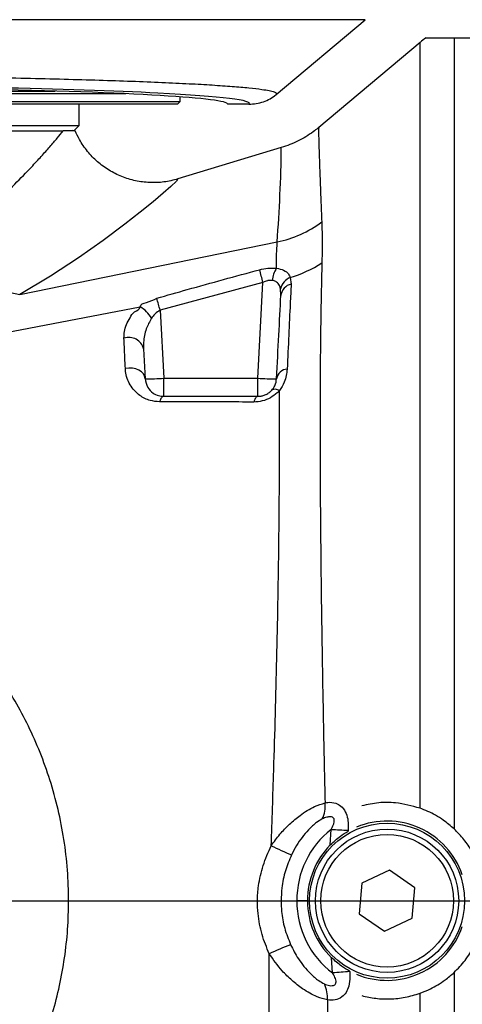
# Model space of a CAD drawing. Extents: x 0 to 16820, y 0 to 11880.
# Tile 78 of 85: x 11017 to 11100, y 6382 to 6568. Entities that reach past the tile are written whole.
import ezdxf

# ---------------------------------------------------------------- set-up
doc = ezdxf.new("R2010")
doc.units = 0
doc.header["$LTSCALE"] = 20
doc.layers.get('0').update_dxf_attribs({"linetype": 'CONTINUOUS'})
doc.styles.add('SLDTEXTSTYLE0', font='TXT', dxfattribs={"width": 0.605})
doc.dimstyles.new('SLDDIMSTYLE0', dxfattribs={"dimtxt": 100, "dimasz": 100, "dimexe": 0, "dimexo": 0.0625, "dimgap": 25, "dimtad": 1, "dimdec": 1, "dimrnd": 1e-09, "dimzin": 12, "dimtxsty": 'SLDTEXTSTYLE0', "dimsah": 1, "dimcen": 0, "dimazin": 3, "dimtfac": 1, "dimtofl": 0, "dimtmove": 0, "dimatfit": 3, "dimtolj": 1, "dimtzin": 12})
doc.dimstyles.new('SLDDIMSTYLE1', dxfattribs={"dimtxt": 100, "dimasz": 100, "dimexe": 0, "dimexo": 0.0625, "dimgap": 25, "dimtad": 1, "dimdec": 4, "dimlfac": 20, "dimzin": 12, "dimtxsty": 'SLDTEXTSTYLE0', "dimsah": 1, "dimcen": 0.09, "dimadec": 1, "dimazin": 3, "dimtfac": 1, "dimtofl": 0, "dimtmove": 0, "dimatfit": 3, "dimtolj": 1, "dimtzin": 12})

# ---------------------------------------------------------------- blocks, each defined once
blk = doc.blocks.new('_D_1')
at = {"color": 7, "linetype": 'CONTINUOUS'}
blk.add_line((11867.49, 8642.4), (8366, 6401.82), dxfattribs=at)
blk.add_solid([(11867.49, 8642.4), (11775.17, 8601.13), (11791.34, 8575.86)], dxfattribs=at)
at = {"color": 7, "linetype": 'CONTINUOUS', "insert": (9875.65, 7520.81), "char_height": 100, "attachment_point": 1, "rotation": 32.6149, "style": 'SLDTEXTSTYLE0'}
blk.add_mtext('R4157', dxfattribs=at)
blk = doc.blocks.new('_D_2')
at = {"color": 7, "linetype": 'CONTINUOUS'}
for p, q in [((4232.76, 7130.62), (3693.35, 7225.73)), ((8406, 6401.82), (13110.72, 6401.82))]:
    blk.add_line(p, q, dxfattribs=at)
blk.add_arc((8366, 6401.82), 4714.73, 0, 170, dxfattribs=at)
for points in [[(3722.9, 7220.52), (3756.05, 7316.05), (3726.56, 7321.58)], [(13080.72, 6401.82), (13094.66, 6501.97), (13064.66, 6501.66)]]:
    blk.add_solid(points, dxfattribs=at)
at = {"color": 7, "linetype": 'CONTINUOUS', "insert": (8646.6, 11239.4), "char_height": 100, "attachment_point": 1, "rotation": 355, "style": 'SLDTEXTSTYLE0'}
blk.add_mtext('170°', dxfattribs=at)
blk = doc.blocks.new('_D_3')
at = {"color": 7, "linetype": 'CONTINUOUS'}
for p, q in [((8406, 6401.82), (13085.4, 6401.82)), ((4232.76, 5673.02), (3718.3, 5582.3))]:
    blk.add_line(p, q, dxfattribs=at)
blk.add_arc((8366, 6401.82), 4689.4, 190, 0, dxfattribs=at)
for points in [[(13055.4, 6401.82), (13039.33, 6301.99), (13069.33, 6301.67)], [(3747.84, 5587.51), (3751.51, 5486.46), (3781, 5491.99)]]:
    blk.add_solid(points, dxfattribs=at)
at = {"color": 7, "linetype": 'CONTINUOUS', "insert": (8621.93, 1846.3), "char_height": 100, "attachment_point": 1, "rotation": 5, "style": 'SLDTEXTSTYLE0'}
blk.add_mtext('170°', dxfattribs=at)

msp = doc.modelspace()

# ---------------------------------------------------------------- linework, layer by layer
at = {"color": 8, "linetype": 'CONTINUOUS'}
for p, q in [((11081.8868591, 6567.7570848), (10875.5148364, 6567.7570848)), ((11092.2087146, 6419.2457309), (11092.2087146, 6563.4802429)), ((11098.6367179, 6564.3197893), (11098.6367179, 6415.328604)), ((11016.7721225, 6515.9746556), (11065.2869655, 6525.9061603)), ((11067.7619888, 6519.2108525), (11067.9253055, 6517.951235)), ((11062.6216842, 6518.2796268), (11043.2396842, 6513.0183174)), ((11061.6756393, 6500.2281739), (11062.6216842, 6518.2796268)), ((11065.9936382, 6515.8376543), (11065.9202052, 6517.0789136)), ((10998.9369823, 6505.9307142), (11039.4891215, 6513.6951579)), ((11043.2396842, 6513.0183174), (11043.9101173, 6500.2281739)), ((11043.9101173, 6496.819794), (11043.9101173, 6500.2281739)), ((11043.9101173, 6500.2281739), (11061.6756393, 6500.2281739)), ((11061.6756393, 6496.819794), (11061.6756393, 6500.2281739)), ((11075.3022147, 6412.3376532), (11075.4559947, 6415.2619474)), ((11078.6698772, 6415.0980635), (11078.657241, 6414.9013812)), ((11066.0313083, 6401.7929853), (11066.0310699, 6401.793018)), ((11075.7425739, 6388.208432), (11075.5303813, 6391.0749982)), ((11078.9462043, 6388.5802392), (11078.9564563, 6388.4610579)), ((11098.6367179, 6388.3109864), (11098.6367179, 6239.3198012)), ((11092.2087146, 6279.1112511), (11092.2087146, 6384.3938595))]:
    msp.add_line(p, q, dxfattribs=at)
at = {"color": 7, "linetype": 'CONTINUOUS'}
for p, q in [((11065.1298476, 6553.6963193), (11081.8868591, 6567.7570848)), ((11092.2087146, 6563.4802429), (11073.1342746, 6547.4749504)), ((11098.6367179, 6564.3197893), (11129.9968673, 6564.3197893)), ((11036.7918922, 6553.8197903), (10885.2020217, 6553.8197903)), ((10898.5486938, 6554.3197988), (11023.4452201, 6554.3197988)), ((10874.9969913, 6552.3197947), (11046.9969226, 6552.3197947)), ((11046.4969588, 6551.8198012), (11046.9969226, 6552.3197947)), ((11046.9969226, 6552.3197947), (11046.9969226, 6553.2292275)), ((11046.4969588, 6551.8198012), (10875.496955, 6551.8198012)), ((11027.9968692, 6547.8197931), (11027.9968692, 6551.8198012)), ((11059.9754764, 6551.8198012), (11055.9969855, 6551.8198012)), ((10893.9970447, 6547.8197931), (11027.9968692, 6547.8197931)), ((10898.4375907, 6546.819791), (11024.9708606, 6546.819791)), ((11026.9969417, 6546.819791), (11027.9968692, 6547.8197931)), ((11066.0773231, 6543.6547993), (11046.5980483, 6537.753403)), ((11040.1209308, 6505.745977), (11040.4149009, 6500.1366211)), ((11043.9101173, 6496.819794), (11061.6756393, 6496.819794)), ((11086.4892913, 6407.57226), (11081.2612487, 6405.1224795)), ((11091.2249995, 6404.2695757), (11086.4892913, 6407.57226)), ((11081.2612487, 6405.1224795), (11080.7689143, 6399.3700148)), ((11090.7324268, 6398.5171109), (11091.2249995, 6404.2695757)), ((11025.9970142, 6401.8197952), (11061.5585757, 6401.8197952)), ((11061.5585757, 6401.8197952), (11061.559291, 6401.8197952)), ((11068.9972354, 6401.8197952), (11068.996997, 6401.8197952)), ((11070.996852, 6401.8197952), (11068.9972354, 6401.8197952)), ((11080.7689143, 6399.3700148), (11085.5046226, 6396.0673305)), ((11085.5046226, 6396.0673305), (11090.7324268, 6398.5171109))]:
    msp.add_line(p, q, dxfattribs=at)
at = {"color": 7, "linetype": 'CONTINUOUS', "flags": 128}
msp.add_lwpolyline([(11026.9969417, 6546.819791), (11026.8207503, 6546.819791), (11026.6583873, 6546.8714683)], dxfattribs=at)
at = {"color": 8, "linetype": 'CONTINUOUS', "flags": 128}
for points in [[(11046.5980483, 6537.753403), (11046.5980483, 6537.753403), (11046.3117076, 6537.3502074), (11045.2590896, 6536.3505183), (11043.8140346, 6535.0822805), (11041.8964339, 6533.4683357), (11039.4564582, 6531.4870773), (11036.5935279, 6529.2469411), (11032.4986888, 6526.1875092), (11027.8616859, 6522.9229553), (11022.5673629, 6519.4540618), (11016.7723609, 6515.974678), (11016.7721225, 6515.9746556)], [(11003.9485408, 6526.4251529), (11005.1694823, 6524.3912785), (11006.5673305, 6522.4931462), (11008.111806, 6520.7724644), (11009.7685767, 6519.2670597), (11011.5016414, 6518.0100276), (11013.2723762, 6517.0289947), (11015.0421573, 6516.3455306), (11016.7721225, 6515.9746556)], [(11040.4149009, 6500.1366211), (11040.3159572, 6500.6097107), (11040.0739623, 6501.051694), (11039.7008372, 6501.440741), (11039.2151786, 6501.7576589), (11038.6405898, 6501.9867791), (11038.0059196, 6502.1168141), (11037.3421622, 6502.1413265), (11036.682458, 6502.0591094)], [(11043.9101173, 6496.819794), (11043.8013984, 6496.8025683), (11043.69411, 6496.7510773), (11043.5894443, 6496.6659097), (11043.4881164, 6496.5480565), (11043.3917953, 6496.398866), (11043.301673, 6496.2200521), (11043.2182265, 6496.0136636), (11043.1428863, 6495.7820772)], [(11061.6756393, 6496.819794), (11061.5652515, 6496.8019275), (11061.4562942, 6496.7485292), (11061.3499595, 6496.6602398), (11061.2474395, 6496.5381099), (11061.1499263, 6496.3835998), (11061.0588504, 6496.1985423), (11060.9751655, 6495.9851502), (11060.8995868, 6495.7459567)]]:
    msp.add_lwpolyline(points, dxfattribs=at)
at = {"color": 8, "linetype": 'CONTINUOUS'}
msp.add_circle((11085.9969283, 6401.8197952), 14.6, dxfattribs=at)
at = {"color": 7, "linetype": 'CONTINUOUS'}
for radius in [13.5, 12.5]:
    msp.add_circle((11085.9969283, 6401.8197952), radius, dxfattribs=at)
for centre, radius, start, end in [((8365.9969283, 6401.8197952), 4157, 190, 170), ((11098.6366307, 6555.8197952), 10, 121.806567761, 130), ((11085.9969283, 6401.8197952), 15, 18.963244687, 112.483841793), ((11085.9969283, 6401.8197952), 15, 135.477399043, 180), ((11085.9969283, 6401.8197952), 15, 180, 225.751467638), ((11085.9969283, 6401.8197952), 15, 247.516158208, 341.036755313)]:
    msp.add_arc(centre, radius, start, end, dxfattribs=at)
at = {"color": 8, "linetype": 'CONTINUOUS'}
for centre, radius, start, end in [((10792.1601182, 6546.9605805), 273.9371521, 355.591980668, 359.308557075), ((11060.9991809, 6546.802701), 21.3319129, 281.595634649, 306.526272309), ((10803.4358809, 6449.817769), 268.0751883, 14.79628353, 15.323067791), ((11068.9482728, 6518.3002382), 4.6018464, 144.812766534, 175.716835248), ((11061.8972408, 6539.638277), 21.2526454, 286.018861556, 303.801789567), ((11068.9662294, 6516.3089797), 3.1418246, 112.537834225, 165.814650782), ((11068.4377392, 6515.54341), 2.4617493, 102.014448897, 173.135223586), ((10780.7757341, 6439.5717645), 272.5467322, 15.633470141, 16.130549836), ((11036.5207332, 6508.6479835), 5.855365, 29.716737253, 59.53899135), ((11037.3397837, 6505.0527043), 2.866253, 13.997185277, 108.617677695), ((11067.3890646, 6499.7188163), 2.2572134, 95.411417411, 169.333174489), ((11041.2868179, 6533.613732), 33.4884635, 268.508059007, 274.492834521), ((11064.2988879, 6533.6117974), 33.4865309, 265.506992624, 271.492113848), ((11064.9331242, 6496.8237655), 1.320831, 54.308670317, 120.585695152), ((11068.5445669, 6419.6635644), 5.7949922, 335.16196698, 5.703562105), ((11085.9969283, 6401.9244937), 17, 128.320360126, 180.352871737), ((11082.8746106, 6529.1511698), 114.1305868, 266.273082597, 267.888664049), ((11087.3245012, 6458.771267), 52.0273462, 243.578452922, 248.190161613), ((11085.9969283, 6401.767438), 17, 179.823538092, 232.900442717), ((11090.3913182, 6335.0915845), 62.6495621, 111.10945508, 115.108391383), ((11095.2448098, 6160.6725283), 228.3701483, 94.090057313, 94.898882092), ((11068.8520976, 6383.5232108), 5.9440526, 356.24887871, 26.241315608)]:
    msp.add_arc(centre, radius, start, end, dxfattribs=at)
at = {"color": 7, "linetype": 'CONTINUOUS'}
for centre, major_axis, ratio, start_param, end_param in [((10960.9969283, 6551.8197952), (95, 0), 0.0349207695, 0, 3.1415926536), ((10960.9969283, 6551.9736571), (99.0763944, 0), 0.0349510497, 0.5988303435, 2.3188928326)]:
    msp.add_ellipse(centre, major_axis=major_axis, ratio=ratio, start_param=start_param, end_param=end_param, dxfattribs=at)
at = {"color": 8, "linetype": 'CONTINUOUS'}
msp.add_ellipse((10960.9969283, 6551.9736571), major_axis=(99.0763944, 0), ratio=0.0349510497, start_param=6.2387381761, end_param=6.8820156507, dxfattribs=at)
at = {"color": 7, "linetype": 'CONTINUOUS'}
for points, knots in [([(11093.3690978, 6564.3197893), (11093.3690183, 6564.3197893), (11093.2175621, 6564.3197893), (11093.613141, 6564.3197893), (11094.2868122, 6564.3197893), (11095.4622963, 6564.3197893), (11096.5987275, 6564.3197893), (11097.4808119, 6564.3197893), (11098.1208328, 6564.3197893), (11098.469493, 6564.3197893), (11098.6367179, 6564.3197893)], [0, 0, 0, 0, 0.0001617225, 0.3080802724, 0.6184550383, 0.8109764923, 0.9074656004, 0.9559106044, 0.9788537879, 1, 1, 1, 1]), ([(11059.9754764, 6551.8198012), (11060.9067707, 6551.9132299), (11062.7533418, 6552.0984804), (11064.4014047, 6553.0892458), (11065.1155573, 6553.68441), (11065.1298476, 6553.6963193)], [0, 0, 0, 0, 0.4992839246, 0.989980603, 1, 1, 1, 1]), ([(11027.2293998, 6546.819791), (11027.1156034, 6546.819791), (11026.8860819, 6546.819791), (11025.6128342, 6546.819791), (11024.9708606, 6546.819791)], [0, 0, 0, 0, 0.4957983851, 1, 1, 1, 1]), ([(11046.5980483, 6537.753403), (11045.7243547, 6537.5355339), (11043.9769444, 6537.0997898), (11041.2637166, 6537.0089031), (11038.5803447, 6537.3513234), (11035.9882126, 6538.1390645), (11033.5702024, 6539.3570975), (11031.3833593, 6540.9562244), (11029.5090701, 6542.9084025), (11028.1231548, 6544.8960056), (11027.4867849, 6546.2657761), (11027.2293998, 6546.819791)], [0, 0, 0, 0, 0.1152109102, 0.2304248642, 0.3456371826, 0.4608465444, 0.5760605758, 0.6912758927, 0.8065102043, 0.9217414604, 1, 1, 1, 1]), ([(11073.1342746, 6547.4749504), (11073.0762046, 6547.4264999), (11072.7353091, 6547.142075), (11071.5065792, 6546.195595), (11069.2732904, 6544.796645), (11067.1527293, 6544.0390172), (11066.0773231, 6543.6547993)], [0, 0, 0, 0, 0.0281086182, 0.1650096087, 0.5765489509, 1, 1, 1, 1]), ([(11065.1708556, 6500.1366211), (11065.3172036, 6502.9296474), (11065.6109266, 6508.5353042), (11065.8657706, 6513.3978691), (11065.9936382, 6515.8376543)], [0, 0, 0, 0, 0.4982513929, 1, 1, 1, 1]), ([(11040.4149009, 6500.1366211), (11040.5205823, 6499.5752197), (11040.7094712, 6498.5718029), (11041.6989657, 6497.522611), (11042.7477012, 6496.9304785), (11043.5782578, 6496.8513935), (11043.9101173, 6496.819794)], [0, 0, 0, 0, 0.3778873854, 0.675414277, 0.8703076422, 1, 1, 1, 1]), ([(11064.2610503, 6497.9608281), (11064.4737917, 6498.2466798), (11065.052815, 6499.024689), (11065.1251179, 6499.7057755), (11065.1708556, 6500.1366211)], [0, 0, 0, 0, 0.3674142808, 1, 1, 1, 1]), ([(11061.6756393, 6496.819794), (11061.8697365, 6496.8280939), (11062.1446631, 6496.8398501), (11062.6439879, 6496.9463842), (11063.023162, 6497.0784126), (11063.5228751, 6497.3307554), (11063.8204261, 6497.5436559), (11064.0960391, 6497.7882001), (11064.1882183, 6497.8846342), (11064.2610503, 6497.9608281)], [0, 0, 0, 0, 0.2135273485, 0.3024480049, 0.5064086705, 0.5873188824, 0.8404994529, 0.8739764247, 1, 1, 1, 1]), ([(11025.9970142, 6401.8197952), (11025.9536448, 6403.7531409), (11025.8663895, 6407.6428565), (11025.1676978, 6413.3880448), (11024.0652106, 6419.0641365), (11022.5486048, 6424.5319672), (11020.6632197, 6429.7771871), (11018.4574655, 6434.7398147), (11015.9245775, 6439.4890647), (11012.7673926, 6444.5089501), (11008.8808834, 6449.6822961), (11004.1632458, 6454.8734546), (10998.9855691, 6459.6007399), (10993.2298318, 6463.9410347), (10986.8908596, 6467.8240558), (10979.8664864, 6471.1785318), (10972.2911156, 6473.9372439), (10966.7880824, 6475.0970843), (10964.0205814, 6475.6803735)], [0, 0, 0, 0, 0.05010225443, 0.10080117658, 0.15150157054, 0.2033377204, 0.2533713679, 0.30387543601, 0.35438508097, 0.40572195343, 0.47463377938, 0.54406890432, 0.61499115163, 0.6863720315, 0.7630289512, 0.84027677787, 0.91967444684, 1, 1, 1, 1]), ([(11092.2087146, 6419.2457309), (11090.6800468, 6419.6648303), (11088.1370969, 6420.362005), (11084.418684, 6420.3632663), (11082.3021089, 6419.9198993), (11081.2343074, 6419.6962228)], [0, 0, 0, 0, 0.4275235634, 0.7111885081, 1, 1, 1, 1]), ([(11098.6367179, 6415.328604), (11097.9659806, 6415.904606), (11096.4021531, 6417.2475573), (11094.0837731, 6418.5243893), (11092.7022807, 6419.0558543), (11092.2087146, 6419.2457309)], [0, 0, 0, 0, 0.3255589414, 0.7590422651, 1, 1, 1, 1]), ([(11075.3022147, 6412.3376532), (11075.9360332, 6412.9227884), (11077.0430523, 6413.944778), (11078.1738682, 6414.614924), (11078.657241, 6414.9013812)], [0, 0, 0, 0, 0.5725451, 1, 1, 1, 1]), ([(11098.6367179, 6388.3109864), (11099.3512314, 6389.0471469), (11100.8009282, 6390.540764), (11102.4543106, 6393.1913954), (11103.6803326, 6396.0863804), (11104.3877558, 6399.1224323), (11104.5794088, 6402.2579312), (11104.246431, 6405.3452581), (11103.3971372, 6408.3578229), (11102.121997, 6411.0321583), (11100.5301284, 6413.3997818), (11099.272294, 6414.681141), (11098.6367179, 6415.328604)], [0, 0, 0, 0, 0.1015734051, 0.2060851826, 0.3076637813, 0.4122100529, 0.5133838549, 0.6175116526, 0.7183763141, 0.8221417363, 0.9101293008, 1, 1, 1, 1]), ([(10972.9248, 6330.0969376), (10974.8384195, 6330.7311316), (10978.6797301, 6332.0041832), (10984.2574728, 6334.5114709), (10989.6755456, 6337.4608732), (10994.8009722, 6340.8396956), (10999.5840985, 6344.5810267), (11004.0106197, 6348.6534716), (11008.1256564, 6353.0997828), (11011.912033, 6357.9214665), (11015.3317701, 6363.1022127), (11018.3599665, 6368.642882), (11020.9482624, 6374.5102164), (11022.9158664, 6380.2722202), (11024.3317281, 6385.8052797), (11025.2808893, 6391.0580468), (11025.8835432, 6396.4066367), (11025.9591907, 6400.0154203), (11025.9970142, 6401.8197952)], [0, 0, 0, 0, 0.0626202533, 0.1257009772, 0.190225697, 0.2552400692, 0.3180601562, 0.3812969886, 0.4451489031, 0.5098320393, 0.5756042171, 0.6418215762, 0.7094835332, 0.7776757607, 0.8328390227, 0.888000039, 0.9440005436, 1, 1, 1, 1]), ([(11061.559291, 6401.8197952), (11062.0897969, 6401.8186886), (11063.1753149, 6401.8164243), (11064.5629423, 6401.8179668), (11065.6210527, 6401.8325468), (11065.8943342, 6401.8062004), (11066.0310699, 6401.793018)], [0, 0, 0, 0, 0.2432472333, 0.4977310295, 0.7486911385, 1, 1, 1, 1]), ([(11066.0313083, 6401.7929853), (11066.0433533, 6401.793608), (11066.112968, 6401.7972072), (11066.4065648, 6401.8037821), (11067.0868651, 6401.8114724), (11067.9852633, 6401.8173686), (11068.6597718, 6401.8189864), (11068.996997, 6401.8197952)], [0, 0, 0, 0, 0.0497182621, 0.2873501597, 0.5249312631, 0.7624860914, 1, 1, 1, 1]), ([(11078.9462043, 6388.5802392), (11078.4393242, 6388.8663268), (11077.2924585, 6389.5136279), (11076.1614937, 6390.5157717), (11075.5303813, 6391.0749982)], [0, 0, 0, 0, 0.4419698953, 1, 1, 1, 1]), ([(11092.2087146, 6384.3938595), (11092.8492406, 6384.6448441), (11094.3584364, 6385.2362093), (11096.6678759, 6386.5968366), (11098.0815511, 6387.8276368), (11098.6367179, 6388.3109864)], [0, 0, 0, 0, 0.3092933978, 0.7287514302, 1, 1, 1, 1]), ([(11081.2343074, 6383.9433676), (11082.1189745, 6383.7475389), (11083.9002127, 6383.3532466), (11086.6450047, 6383.2722775), (11089.4427015, 6383.5463162), (11091.2824048, 6384.1100258), (11092.2087146, 6384.3938595)], [0, 0, 0, 0, 0.2392836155, 0.4817870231, 0.739074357, 1, 1, 1, 1])]:
    msp.add_open_spline(points, degree=3, knots=knots, dxfattribs=at)
at = {"color": 8, "linetype": 'CONTINUOUS'}
for points, knots in [([(10885.2415992, 6556.2147795), (10887.1163755, 6556.2780345), (10890.8770894, 6556.4049212), (10897.0610839, 6556.5764575), (10903.6207126, 6556.7333372), (10910.5626682, 6556.8731324), (10917.853628, 6556.9953271), (10925.5727438, 6557.10029), (10933.691825, 6557.1859616), (10942.2151481, 6557.2505187), (10950.976142, 6557.2914029), (10959.798229, 6557.3071494), (10968.5729512, 6557.298105), (10977.2494162, 6557.2648513), (10985.9039631, 6557.2068466), (10994.3596974, 6557.1246474), (11002.546863, 6557.0194247), (11010.4041104, 6556.8924635), (11017.9942155, 6556.7423835), (11025.1507523, 6556.5719561), (11031.8204433, 6556.3829424), (11037.9826775, 6556.1767101), (11043.669124, 6555.9513098), (11048.7477972, 6555.7110845), (11053.1705227, 6555.4592954), (11056.9426195, 6555.1967813), (11060.0739727, 6554.9214669), (11062.3386001, 6554.6557012), (11063.8675161, 6554.4045924), (11064.7918703, 6554.1705725), (11065.2707854, 6553.9339294), (11065.1768997, 6553.7756455), (11065.1298476, 6553.6963193)], [0, 0, 0, 0, 0.0316799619, 0.0635485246, 0.0954211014, 0.1274868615, 0.1597547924, 0.1922229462, 0.2263637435, 0.2607420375, 0.2958693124, 0.3312557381, 0.3654917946, 0.399967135, 0.4348133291, 0.4701677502, 0.5044028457, 0.5388765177, 0.5737206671, 0.6090719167, 0.6432109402, 0.6775876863, 0.7127096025, 0.7480882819, 0.7822741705, 0.8166963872, 0.8518656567, 0.8872924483, 0.9152718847, 0.9433800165, 0.9716241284, 1, 1, 1, 1]), ([(11003.9485408, 6526.4251529), (11005.4359308, 6527.5805393), (11008.4203241, 6529.8987795), (11012.3602209, 6533.4008619), (11015.9281993, 6536.8206195), (11018.7213382, 6539.7077221), (11020.8722334, 6542.0438139), (11022.5012176, 6543.8813813), (11023.9090114, 6545.5247287), (11024.6161871, 6546.3872209), (11024.9708606, 6546.819791)], [0, 0, 0, 0, 0.14458889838, 0.29011230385, 0.43852328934, 0.58798856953, 0.68969752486, 0.79185917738, 0.89561005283, 1, 1, 1, 1]), ([(11073.1342746, 6547.4749504), (11073.1218555, 6547.4149733), (11073.0969771, 6547.2948256), (11073.0958951, 6546.4708177), (11073.1212409, 6545.1206519), (11073.1799586, 6543.1547558), (11073.2659672, 6540.6262427), (11073.3821575, 6537.5356847), (11073.52233, 6533.9328245), (11073.6378694, 6531.0865792), (11073.6957503, 6529.6607165)], [0, 0, 0, 0, 0.1173854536, 0.2351494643, 0.3623666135, 0.4900684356, 0.6172968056, 0.7450132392, 0.8722611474, 1, 1, 1, 1]), ([(11073.6957503, 6529.6607165), (11073.7173891, 6529.0401164), (11073.7606657, 6527.7989443), (11073.7794073, 6525.787562), (11073.7652365, 6523.8474817), (11073.7339987, 6522.5407731), (11073.7205459, 6521.978028)], [0, 0, 0, 0, 0.2662191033, 0.5324261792, 0.7986353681, 1, 1, 1, 1]), ([(11065.1873065, 6520.9520532), (11065.1841583, 6521.3552099), (11065.1759902, 6522.4012351), (11065.1851331, 6524.4062479), (11065.2869656, 6524.6785858), (11065.2869655, 6525.9061504), (11065.2869655, 6525.9061603)], [0, 0, 0, 0, 0.2384215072, 0.6186054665, 0.9999969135, 1, 1, 1, 1]), ([(11042.5926162, 6515.2925773), (11044.5153808, 6515.8421141), (11050.9630316, 6517.6848883), (11057.4375502, 6519.4329298), (11061.9812919, 6520.659685)], [0, 0, 0, 0, 0.2982116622, 1, 1, 1, 1]), ([(11061.9812919, 6520.659685), (11062.4966442, 6520.778046), (11063.606421, 6521.0329287), (11064.6358945, 6520.9802625), (11065.1873065, 6520.9520532)], [0, 0, 0, 0, 0.4643746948, 1, 1, 1, 1]), ([(11065.1873065, 6520.9520532), (11065.6569502, 6520.8407679), (11066.6206902, 6520.6124029), (11067.4080324, 6519.9707596), (11067.657723, 6519.4347002), (11067.7619888, 6519.2108525)], [0, 0, 0, 0, 0.3563322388, 0.731217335, 1, 1, 1, 1]), ([(11073.7205459, 6521.978028), (11073.67344, 6520.0619145), (11073.5792279, 6516.229679), (11073.4684715, 6509.2086994), (11073.3933479, 6500.9105239), (11073.366142, 6491.1494482), (11073.3924853, 6480.7486738), (11073.4683031, 6470.1975584), (11073.5864803, 6459.6216603), (11073.7382854, 6449.1365716), (11073.9266625, 6438.3717671), (11074.1198087, 6428.7059924), (11074.2571334, 6422.6207229), (11074.3108703, 6420.2394801)], [0, 0, 0, 0, 0.0788251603, 0.1576506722, 0.2613379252, 0.3653933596, 0.4694466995, 0.5731335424, 0.6649641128, 0.7570508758, 0.8491356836, 0.9409648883, 1, 1, 1, 1]), ([(11064.3592788, 6518.6439304), (11064.1282756, 6518.6603269), (11063.832584, 6518.681315), (11063.2357116, 6518.5603138), (11062.8959628, 6518.4050063), (11062.6216842, 6518.2796268)], [0, 0, 0, 0, 0.40763198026, 0.52178222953, 1, 1, 1, 1]), ([(11065.9202052, 6517.0789136), (11065.8625178, 6517.2922443), (11065.7294243, 6517.7844298), (11065.2739027, 6518.3311391), (11064.7237177, 6518.5734381), (11064.4165257, 6518.6328573), (11064.3592788, 6518.6439304)], [0, 0, 0, 0, 0.28486239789, 0.65721993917, 0.93612104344, 1, 1, 1, 1]), ([(11067.9253055, 6517.951235), (11067.8672539, 6516.7390977), (11067.7212059, 6513.6895677), (11067.4733953, 6508.4192815), (11067.2753907, 6504.1198828), (11067.1761943, 6501.9659697)], [0, 0, 0, 0, 0.2476711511, 0.6230982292, 1, 1, 1, 1]), ([(11039.4891215, 6513.6951579), (11039.4891215, 6513.6951703), (11039.4891165, 6514.2007204), (11040.99082, 6514.48906), (11042.0014685, 6514.9960369), (11042.5926162, 6515.2925773)], [0, 0, 0, 0, 0.0000101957, 0.415086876, 1, 1, 1, 1]), ([(11036.4247276, 6507.7689661), (11036.4348549, 6508.1819621), (11036.4556395, 6509.0295642), (11036.8251266, 6510.3492619), (11037.54419, 6511.5474088), (11038.1837258, 6512.8346445), (11039.4891254, 6513.1321087), (11039.4891215, 6513.695148), (11039.4891215, 6513.6951579)], [0, 0, 0, 0, 0.20335215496, 0.417344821, 0.63122010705, 0.8157559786, 0.99999674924, 1, 1, 1, 1]), ([(11043.2396842, 6513.0183174), (11042.9029119, 6512.8142166), (11042.5347819, 6512.5911115), (11042.0073942, 6512.077612), (11041.7962484, 6511.8003389), (11041.6060401, 6511.5505604)], [0, 0, 0, 0, 0.5157284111, 0.5637492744, 1, 1, 1, 1]), ([(11041.6060401, 6511.5505604), (11041.2437647, 6510.8936374), (11040.4347701, 6509.4266673), (11040.1007169, 6507.4201134), (11040.1159729, 6506.1565947), (11040.1209308, 6505.745977)], [0, 0, 0, 0, 0.3537633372, 0.7899862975, 1, 1, 1, 1]), ([(11036.682458, 6502.0591094), (11036.6194822, 6503.4333946), (11036.5308481, 6505.3676077), (11036.4485513, 6507.2298677), (11036.4247276, 6507.7689661)], [0, 0, 0, 0, 0.7105138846, 1, 1, 1, 1]), ([(11043.1428863, 6495.7820772), (11042.5368321, 6495.8371794), (11041.1158292, 6495.9663763), (11039.5415542, 6496.8138054), (11038.3462484, 6497.8770346), (11037.2782993, 6499.349392), (11036.774099, 6500.7976678), (11036.6959576, 6501.8732869), (11036.682458, 6502.0591094)], [0, 0, 0, 0, 0.1510604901, 0.3541884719, 0.4985937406, 0.6431678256, 0.9383541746, 1, 1, 1, 1]), ([(11067.1761943, 6501.9659697), (11067.0844251, 6501.1297918), (11066.9344691, 6499.763431), (11066.0477794, 6498.4184099), (11065.7037212, 6497.8965072)], [0, 0, 0, 0, 0.6119743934, 1, 1, 1, 1]), ([(11065.7037212, 6497.8965072), (11065.566109, 6497.751298), (11065.0913238, 6497.2503017), (11064.0503073, 6496.4954122), (11062.4954172, 6495.8536689), (11061.4305064, 6495.7817917), (11060.8995868, 6495.7459567)], [0, 0, 0, 0, 0.11701217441, 0.40371182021, 0.7027158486, 1, 1, 1, 1]), ([(11064.1737891, 6412.1784641), (11064.3373526, 6416.9208285), (11064.6250291, 6425.2617269), (11064.9680851, 6436.9875292), (11065.2309079, 6447.4730475), (11065.4451778, 6457.7671799), (11065.5978528, 6467.218384), (11065.6908044, 6475.7605308), (11065.7366491, 6483.4700718), (11065.7491511, 6490.9082529), (11065.7188643, 6495.5671154), (11065.7037212, 6497.8965072)], [0, 0, 0, 0, 0.15027067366, 0.26429694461, 0.37832214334, 0.49499441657, 0.61166566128, 0.70793491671, 0.80420457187, 0.9021039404, 1, 1, 1, 1]), ([(11060.8995868, 6495.7459567), (11059.0182887, 6495.7504668), (11053.0991122, 6495.7646569), (11047.1804285, 6495.7750127), (11043.1428863, 6495.7820772)], [0, 0, 0, 0, 0.3178310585, 1, 1, 1, 1]), ([(11064.1737891, 6412.1784641), (11064.6996675, 6412.909404), (11065.7428244, 6414.3593305), (11067.602745, 6416.2738822), (11069.7874529, 6418.0921758), (11072.0989282, 6419.5728972), (11073.651298, 6420.0407138), (11074.3108703, 6420.2394801)], [0, 0, 0, 0, 0.1935224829, 0.3838801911, 0.5740168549, 0.819007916, 1, 1, 1, 1]), ([(11074.3108703, 6420.2394801), (11074.4971078, 6420.2743387), (11075.1777877, 6420.4017434), (11076.2253451, 6420.3080159), (11077.3692766, 6419.7000684), (11078.191865, 6418.6689635), (11078.5216446, 6417.610462), (11078.7068187, 6416.4279542), (11078.6868733, 6415.7099231), (11078.6698772, 6415.0980635)], [0, 0, 0, 0, 0.0782524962, 0.28600511, 0.4348897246, 0.6056174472, 0.7705507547, 0.8044782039, 1, 1, 1, 1]), ([(11073.8035155, 6417.2293514), (11073.4413224, 6417.0157386), (11072.5027781, 6416.4622079), (11070.7833118, 6414.8195102), (11069.1784617, 6412.7527129), (11068.3040355, 6411.0646619), (11067.9949237, 6410.4679319)], [0, 0, 0, 0, 0.144654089, 0.3748393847, 0.7790042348, 1, 1, 1, 1]), ([(11075.4559947, 6415.2619474), (11075.7041349, 6415.7143302), (11076.0071713, 6416.2667943), (11076.077571, 6416.9559405), (11076.0231489, 6417.2314918), (11075.885906, 6417.4308313), (11075.6536022, 6417.579139), (11075.2359372, 6417.6608721), (11074.5806662, 6417.5666639), (11074.0808671, 6417.3497324), (11073.8035155, 6417.2293514)], [0, 0, 0, 0, 0.3119362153, 0.3809462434, 0.4387331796, 0.4968851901, 0.5487320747, 0.6370808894, 0.7986067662, 1, 1, 1, 1]), ([(11061.559291, 6401.8197952), (11061.559291, 6401.8198152), (11061.5592903, 6402.7556482), (11061.7805725, 6404.9937988), (11062.5270116, 6408.5248768), (11063.6198641, 6410.9495103), (11064.1737891, 6412.1784641)], [0, 0, 0, 0, 0.000005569, 0.2607320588, 0.6252934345, 1, 1, 1, 1]), ([(11067.9949237, 6410.4679319), (11067.5775023, 6409.4786954), (11066.7312894, 6407.4732766), (11066.128955, 6404.5214301), (11066.0604286, 6402.6066647), (11066.0313083, 6401.7929853)], [0, 0, 0, 0, 0.3588928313, 0.72756155, 1, 1, 1, 1]), ([(11063.8071014, 6391.8211803), (11063.311347, 6393.0227485), (11062.3059138, 6395.4596335), (11061.6862565, 6398.8691615), (11061.5585754, 6401.010494), (11061.5585757, 6401.8197752), (11061.5585757, 6401.8197952)], [0, 0, 0, 0, 0.3770815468, 0.7647542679, 0.9999941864, 1, 1, 1, 1]), ([(11066.0310699, 6401.793018), (11066.0310699, 6401.7930041), (11066.0310696, 6401.1310763), (11066.1265072, 6399.3981348), (11066.6128098, 6396.5852228), (11067.4193767, 6394.5620499), (11067.8280307, 6393.5369922)], [0, 0, 0, 0, 0.0000049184, 0.2334497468, 0.6116208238, 1, 1, 1, 1]), ([(11067.8280307, 6393.5369922), (11068.2850303, 6392.6397318), (11069.290891, 6390.6648526), (11071.1523581, 6388.4182467), (11072.8851915, 6386.8581263), (11073.8218598, 6386.3482709), (11074.1835548, 6386.15139)], [0, 0, 0, 0, 0.3016104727, 0.6638476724, 0.8701946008, 1, 1, 1, 1]), ([(11062.4350024, 6326.529987), (11062.4350024, 6326.5300044), (11062.4350021, 6329.889611), (11062.8486884, 6335.1381761), (11063.0791022, 6344.5826885), (11063.3506488, 6353.9556201), (11063.5458737, 6363.6218796), (11063.6919068, 6373.455857), (11063.7810286, 6382.8694863), (11063.7989552, 6389.0243088), (11063.8071014, 6391.8211803)], [0, 0, 0, 0, 0.0000007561, 0.146124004, 0.2928841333, 0.4388522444, 0.5854817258, 0.7313652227, 0.8779271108, 1, 1, 1, 1]), ([(11074.7834159, 6383.1343351), (11074.1279269, 6383.3005903), (11072.5871388, 6383.6913887), (11070.2702749, 6385.0623385), (11068.0681807, 6386.7763566), (11065.851578, 6388.9096399), (11064.57794, 6390.7234286), (11063.8071014, 6391.8211803)], [0, 0, 0, 0, 0.1651870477, 0.38828756, 0.5612895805, 0.734481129, 1, 1, 1, 1]), ([(11074.1835548, 6386.15139), (11074.4958359, 6386.030526), (11074.9827229, 6385.8420833), (11075.5779585, 6385.7986172), (11075.9235869, 6385.8621249), (11076.1462584, 6385.9724411), (11076.3069389, 6386.1526011), (11076.3900792, 6386.3914781), (11076.3876879, 6386.8935523), (11076.1285399, 6387.5228687), (11075.8550409, 6388.0086649), (11075.7425739, 6388.208432)], [0, 0, 0, 0, 0.2258663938, 0.3521551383, 0.4153938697, 0.4793453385, 0.5315703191, 0.5872724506, 0.6501130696, 0.8561209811, 1, 1, 1, 1]), ([(11078.9564563, 6388.4610579), (11078.9776252, 6388.1315246), (11079.0370132, 6387.2070427), (11078.8858844, 6385.8205221), (11078.3355071, 6384.5015721), (11077.4452721, 6383.5377423), (11076.2057019, 6383.010838), (11075.2569846, 6383.0932151), (11074.7834159, 6383.1343351)], [0, 0, 0, 0, 0.1070066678, 0.3001995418, 0.4500904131, 0.6011406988, 0.80090249, 1, 1, 1, 1]), ([(11074.7834159, 6383.1343351), (11074.7837326, 6383.0597576), (11074.7985923, 6379.5599252), (11074.8443017, 6372.6636424), (11074.9502232, 6362.5645545), (11075.0967581, 6352.6421408), (11075.2830139, 6342.9484328), (11075.5059194, 6333.496882), (11075.6856238, 6327.4641656), (11075.7754756, 6324.447818)], [0, 0, 0, 0, 0.0036149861, 0.1696468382, 0.335679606, 0.5017372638, 0.6677968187, 0.8338989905, 1, 1, 1, 1])]:
    msp.add_open_spline(points, degree=3, knots=knots, dxfattribs=at)

# ---------------------------------------------------------------- dimensions: what is measured, and where the dimension line sits
at = {"color": 7, "linetype": 'CONTINUOUS'}
for base, line1, line2, picture, middle in [((8776.9122976, 11098.6039576), ((7345.1676267, 6401.8197952), (8365.9969283, 6401.8197952)), ((4272.1510991, 7123.6752698), (6796.21337, 6678.6149904)), '_D_2', (8776.9122976, 11098.6039576)), ((8774.7050665, 1730.2643988), ((4272.1510991, 5679.9643207), (6796.21337, 6125.0246)), ((7345.1676267, 6401.8197952), (8365.9969283, 6401.8197952)), '_D_3', (8774.7050665, 1730.2643988))]:
    dim = msp.add_angular_dim_2l(base=base, line1=line1, line2=line2, dimstyle='SLDDIMSTYLE1', dxfattribs=at)
    dim.commit()
    dim.dimension.update_dxf_attribs({"geometry": picture, "text_midpoint": middle, "dimtype": 162})
dim = msp.add_radius_dim(center=(8365.9969283, 6401.8197952), mpoint=(11867.4903821, 8642.3984244), dimstyle='SLDDIMSTYLE0', dxfattribs=at)
dim.commit()
dim.dimension.update_dxf_attribs({"geometry": '_D_1', "text_midpoint": (10116.7438552, 7522.1093098), "dimtype": 164})

doc.saveas('drawing.dxf')
